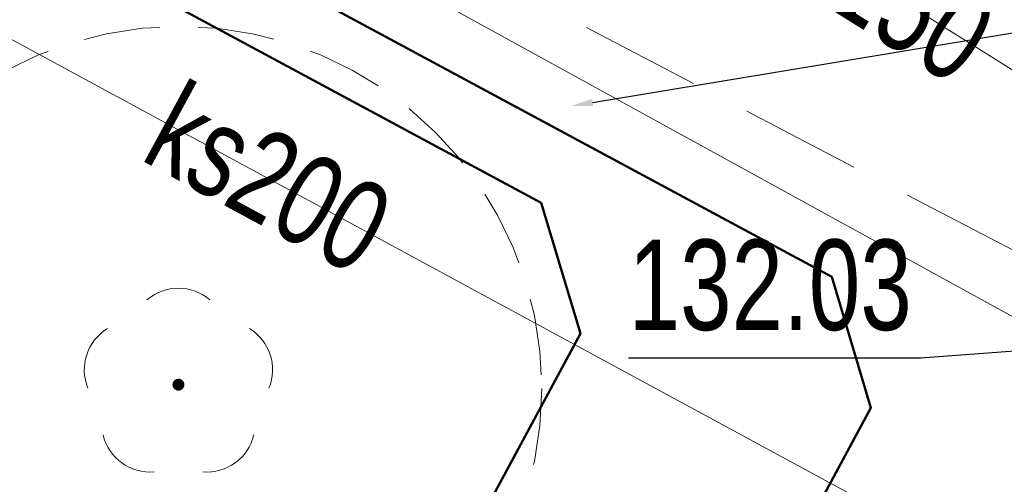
# Model space of a CAD drawing. Header units: centimetres. Extents: x 1590 to 6442358, y 1327 to 6703124.
# Tile 14 of 79: x 1879.64 to 1887.8, y 1556.4 to 1560.25. Entities that reach past the tile are written whole.
import ezdxf
from ezdxf import colors
from ezdxf.entities.mleader import LeaderData, LeaderLine
from ezdxf.enums import TextEntityAlignment as Align
from ezdxf.math import Vec2, Vec3

# ---------------------------------------------------------------- set-up
doc = ezdxf.new("R2010")
doc.units = ezdxf.units.CM
doc.linetypes.add('HIDDEN', pattern=[9.525, 6.35, -3.175])
doc.linetypes.add('TZ.430.7812.2024$0$1.0_0.5', pattern=[1.5, 1, -0.5])
for name, color, linetype, lineweight in [('0_RAMKA', 7, 'Continuous', 25), ('S_WODA PPOŻ', 160, 'Continuous', 50), ('S_WODA PPOŻ_TXT', 160, 'Continuous', 20)]:
    doc.layers.add(name, color=color, linetype=linetype, lineweight=lineweight)
doc.layers.add('PZT_HATCH_ZIELEŃ', color=7, linetype='Continuous', lineweight=5, true_color=0x237300, transparency=0.4)
for name, color, linetype in [('TZ.430.7812.2024$0$chodnik', 7, 'Continuous'), ('TZ.430.7812.2024$0$drzewo liściaste', 7, 'Continuous'), ('TZ.430.7812.2024$0$przewód kanalizacyjny', 7, 'Continuous'), ('TZ.430.7812.2024$0$przewód kanalizacyjny-Atr1', 7, 'Continuous'), ('TZ.430.7812.2024$0$przewód wodociągowy', 7, 'Continuous'), ('TZ.430.7812.2024$0$rzędna-Atr2', 7, 'Continuous')]:
    doc.layers.add(name, color=color, linetype=linetype)
doc.styles.get("Standard").update_dxf_attribs({"font": 'arial.ttf'})
doc.styles.add('TZ.430.7812.2024$0$STANDARD', font='Working1250', dxfattribs={"width": 0.75})

# ---------------------------------------------------------------- blocks, each defined once
blk = doc.blocks.new('TZ.430.7812.2024$0$OP021')
at = {"linetype": 'Continuous', "lineweight": 13}
h = blk.add_hatch(color=0, dxfattribs=at)
edge = h.paths.add_edge_path()
edge.add_arc((0, 0), 0.05, 0, 360)
at = {"color": 0, "linetype": 'Continuous', "lineweight": 13}
for centre, start, end in [((0, 0.4), 49.272, 130.728), ((-0.38, 0.124), 121.308, 202.548), ((0.38, 0.124), 337.452, 58.692), ((-0.235, -0.324), 193.221, 274.871), ((0.235, -0.324), 265.129, 346.779)]:
    blk.add_arc(centre, 0.4, start, end, dxfattribs=at)
blk = doc.blocks.new('TZ.430.7812.2024')
at = {"layer": 'TZ.430.7812.2024$0$chodnik', "color": 7, "linetype": 'TZ.430.7812.2024$0$1.0_0.5', "lineweight": 18, "flags": 128}
blk.add_lwpolyline([(6442290.68, 5667485.45), (6442300.4, 5667480.38), (6442301.35, 5667482.3), (6442293.31, 5667486.59), (6442303.45, 5667505.77), (6442308.09, 5667514.6), (6442307.74, 5667514.78), (6442307.48, 5667514.92), (6442307.21, 5667515.06), (6442306.01, 5667515.68), (6442294.91, 5667493.8), (6442296, 5667493.97), (6442294.79, 5667491.67), (6442294.02, 5667492.04)], close=True, dxfattribs=at)
at = {"layer": 'TZ.430.7812.2024$0$przewód kanalizacyjny', "color": 34, "linetype": 'Continuous', "lineweight": 18, "flags": 128}
for points in [[(6442300.87, 5667481.33), (6442299.39, 5667482.27), (6442291.97, 5667486.93), (6442291.63, 5667487.28)], [(6442299.3, 5667478.15), (6442297.64, 5667479.08), (6442288.51, 5667484.03)]]:
    blk.add_lwpolyline(points, dxfattribs=at)
at = {"layer": 'TZ.430.7812.2024$0$przewód wodociągowy', "color": 5, "linetype": 'Continuous', "lineweight": 18, "flags": 128}
blk.add_lwpolyline([(6442301.13, 5667518.39), (6442300.93, 5667518.09), (6442285.47, 5667487.97), (6442298.66, 5667480.72)], dxfattribs=at)
at = {"layer": 'TZ.430.7812.2024$0$rzędna-Atr2', "color": 7, "flags": 128}
blk.add_lwpolyline([(6442298.66, 5667480.72), (6442297.44, 5667480.63), (6442295.019, 5667480.63)], dxfattribs=at)
at = {"layer": 'TZ.430.7812.2024$0$drzewo liściaste', "color": 94, "linetype": 'Continuous', "lineweight": 18}
blk.add_blockref('TZ.430.7812.2024$0$OP021', (6442291.29, 5667480.41), dxfattribs=at)
at = {"layer": 'TZ.430.7812.2024$0$przewód kanalizacyjny-Atr1', "color": 34, "style": 'TZ.430.7812.2024$0$STANDARD', "width": 0.765}
for s, rotation, p in [('kdD150', 327.87, (6442295.68, 5667484.6)), ('ks200', 331.53, (6442291.14, 5667482.61))]:
    blk.add_text(s, height=0.75, rotation=rotation, dxfattribs=at).set_placement(p, align=Align.MIDDLE_LEFT)
at = {"layer": 'TZ.430.7812.2024$0$rzędna-Atr2', "color": 5, "style": 'TZ.430.7812.2024$0$STANDARD', "width": 0.765}
blk.add_text('132.03', height=0.75, dxfattribs=at).set_placement((6442295.019, 5667480.638), align=Align.BOTTOM_LEFT)

msp = doc.modelspace()

# ---------------------------------------------------------------- linework, layer by layer
at = {"layer": 'PZT_HATCH_ZIELEŃ', "linetype": 'HIDDEN', "ltscale": 0.1, "transparency": 33554687}
msp.add_circle((1880.9694, 1557.1988), 3, dxfattribs=at)
at = {"layer": 'S_WODA PPOŻ', "transparency": 33554687}
for points in [[(1878.2143, 1562.5156), (1886.3719, 1558.123), (1886.697, 1557.0394), (1885.8814, 1555.525)], [(1877.404, 1562.2705), (1883.9647, 1558.7377), (1884.2898, 1557.6541), (1881.2318, 1551.9755)]]:
    msp.add_lwpolyline(points, dxfattribs=at)

# ---------------------------------------------------------------- block references
at = {"layer": '0_RAMKA', "transparency": 33554559}
msp.add_blockref('TZ.430.7812.2024', (-6440410.33, -5665923.18), dxfattribs=at)

# ---------------------------------------------------------------- leaders
at = {"layer": 'S_WODA PPOŻ_TXT', "transparency": 33554687}
ml = msp.add_multileader_mtext('Standard', dxfattribs=at)
ml.set_content('INST. ZEWNĘTRZNA\\P2 x PEHD SDR11 DE63')
ml.set_leader_properties()
ml.build(insert=Vec2(0, 0))
ml.multileader.update_dxf_attribs({"dogleg_length": 0.36, "arrow_head_size": 0.18})
ctx = ml.context
ctx.base_point, ctx.char_height, ctx.arrow_head_size, ctx.landing_gap_size, ctx.plane_origin = Vec3(1914.8632, 1569.8896, 0.0021), 1, 0.18, 0.09, Vec3(1887.1354, 1571.5859, 0.0021)
notes = []
notes.append((ctx, [(0, (1, 1, 0), (1914.5032, 1569.8985, 0.0021), (1, 0), 0.36, [(0, [(1881.5758, 1570.5324, 0.0021)], 0, [])])]))
ctx.mtext.insert, ctx.mtext.flow_direction = Vec3(1914.9532, 1570.407, 0.0021), 5
ml = msp.add_multileader_mtext('Standard', dxfattribs=at)
ml.set_content('KORONA ISTNIEJĄCEGO DRZEWA %%C6,0m')
ml.set_leader_properties()
ml.build(insert=Vec2(0, 0))
ml.multileader.update_dxf_attribs({"dogleg_length": 0.36, "arrow_head_size": 0.18})
ctx = ml.context
ctx.base_point, ctx.char_height, ctx.arrow_head_size, ctx.landing_gap_size, ctx.plane_origin = Vec3(1916.4302, 1564.8141, 0.0021), 1, 0.18, 0.09, Vec3(1888.7023, 1566.4028, 0.0021)
notes.append((ctx, [(0, (1, 1, 0), (1916.0702, 1564.8141, 0.0021), (1, 0), 0.36, [(0, [(1884.2131, 1559.5394, 0.0021)], 0, [])])]))
ctx.mtext.insert, ctx.mtext.width, ctx.mtext.flow_direction = Vec3(1916.5202, 1565.4126, 0.0021), 17.187952, 5
for ctx, leaders in notes:
    for number, flags, end, landing, length, lines in leaders:
        leader = LeaderData()
        leader.index, (leader.has_last_leader_line, leader.has_dogleg_vector, leader.attachment_direction) = number, flags
        leader.last_leader_point, leader.dogleg_vector, leader.dogleg_length = Vec3(end), Vec3(landing), length
        for number, points, colour, breaks in lines:
            line = LeaderLine()
            line.index, line.vertices, line.color, line.breaks = number, Vec3.list(points), colors.encode_raw_color(colour), breaks
            leader.lines.append(line)
        ctx.leaders.append(leader)

doc.saveas('drawing.dxf')
